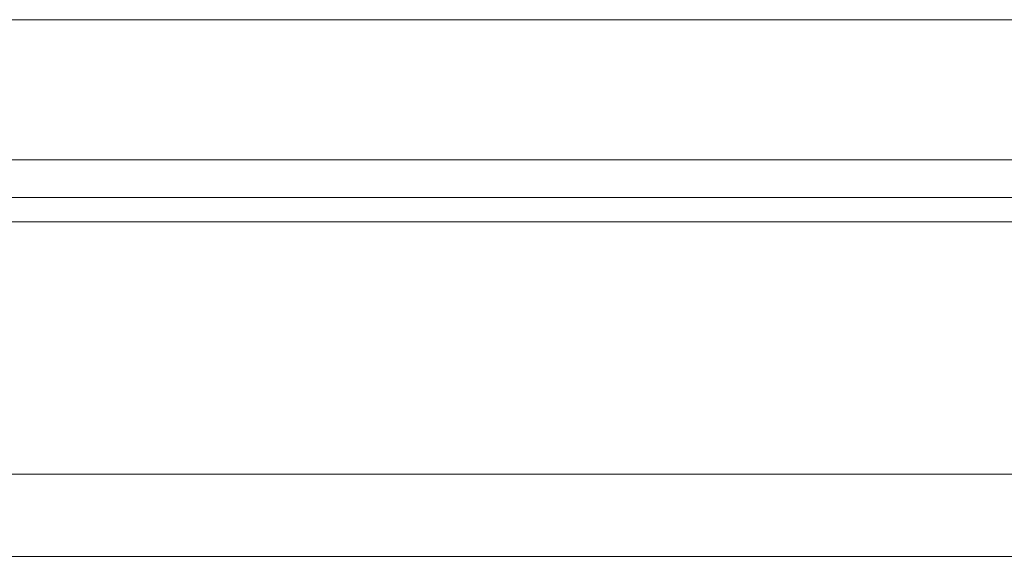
# Model space of a CAD drawing. Header units: millimetres. Extents: x 300 to 581, y 283 to 374.
# Tile 5 of 55: x 500 to 514, y 301 to 309. Entities that reach past the tile are written whole.
import ezdxf

# ---------------------------------------------------------------- set-up
doc = ezdxf.new("R2010")
doc.units = ezdxf.units.MM
doc.layers.add('OUT', color=3, linetype='Continuous')

msp = doc.modelspace()

# ---------------------------------------------------------------- linework, layer by layer
at = {"layer": 'OUT', "color": 0, "linetype": 'Continuous', "lineweight": 15}
for p, q in [((534.455, 309.192), (499.255, 309.192)), ((534.455, 307.142), (499.255, 307.142)), ((581.356, 306.589), (462.413, 306.589)), ((581.356, 306.235), (462.359, 306.235)), ((581.356, 302.542), (461.237, 302.542)), ((581.356, 301.342), (415.355, 301.342))]:
    msp.add_line(p, q, dxfattribs=at)

doc.saveas('drawing.dxf')
